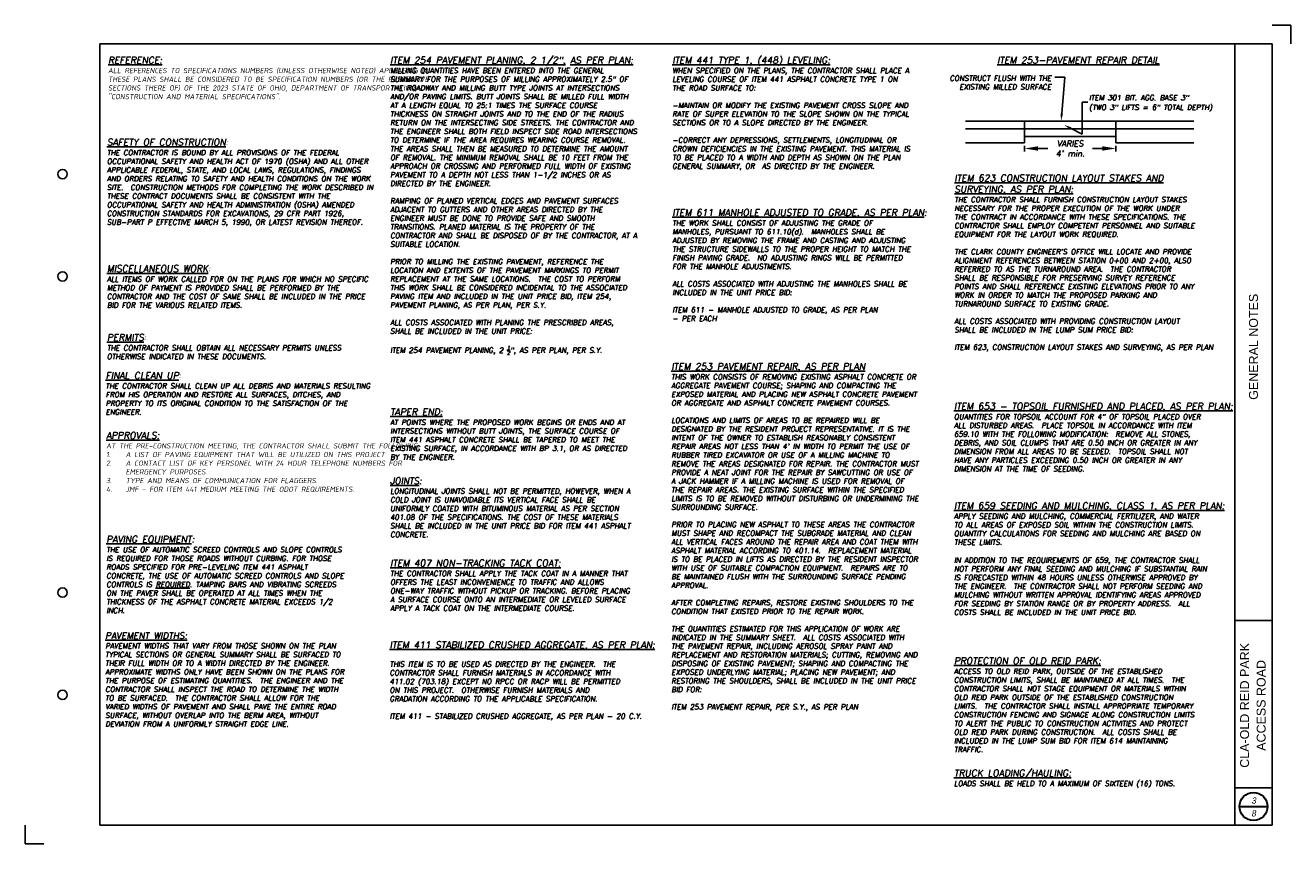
# Paper-space layout 'Gen Notes' of a CAD drawing. Header units: feet. Extents: x 0 to 17, y 0 to 11.
import ezdxf
from ezdxf import colors
from ezdxf.entities.mleader import LeaderData, LeaderLine
from ezdxf.enums import TextEntityAlignment as Align
from ezdxf.math import Vec2, Vec3

# ---------------------------------------------------------------- set-up
doc = ezdxf.new("R2010")
doc.units = ezdxf.units.FT
doc.header["$LTSCALE"] = 20
doc.header["$MEASUREMENT"] = 0
doc.linetypes.add('DGN Style 3', pattern=[1.792565, 1.280403, -0.512161])
doc.layers.add('Level 1', color=7, linetype='Continuous', lineweight=0)
doc.layers.add('Level 1 (Construction)', color=7, linetype='Continuous', lineweight=0, plot=False)
for name, color, linetype in [('SECTION', 1, 'Continuous'), ('TEXT', 1, 'Continuous'), ('TITLEBLOCK', 4, 'Continuous')]:
    doc.layers.add(name, color=color, linetype=linetype)
doc.styles.add('DIM-1', font='romans.shx', dxfattribs={"oblique": 10, "height": 0.2})
doc.styles.add('DIMTEXT', font='dim.shx', dxfattribs={"width": 0.75})
doc.styles.add('ROMANS', font='romans')
doc.styles.get("Standard").update_dxf_attribs({"font": 'simplex.shx'})
doc.styles.add('Style-WORKING', font='WORKING.shx')
doc.styles.add('TITLR-SHT-TXT', font='arial.ttf', dxfattribs={"height": 0.25})
doc.dimstyles.get("Standard").update_dxf_attribs({"dimtxt": 0.18, "dimasz": 0.18, "dimexe": 0.18, "dimexo": 0.0625, "dimgap": 0.09, "dimtad": 0, "dimtih": 1, "dimtoh": 1, "dimdec": 4, "dimzin": 0, "dimdsep": 46, "dimtxsty": 'Standard', "dimcen": 0.09, "dimadec": 0, "dimazin": 0, "dimtfac": 1, "dimtdec": 4, "dimtofl": 0, "dimtmove": 0, "dimatfit": 3, "dimfxl": 1, "dimtolj": 1, "dimtzin": 0, "dimarcsym": 0})

# ---------------------------------------------------------------- blocks, each defined once
blk = doc.blocks.new('*D84')
at = {"layer": 'Defpoints', "color": 0, "transparency": 16777216}
for p in [(13.422, 9.419), (14.648, 9.419), (14.648, 9.342)]:
    blk.add_point(p, dxfattribs=at)
at = {"layer": 'TEXT', "color": 0, "lineweight": -2, "transparency": 16777216}
for p, q in [((13.422, 9.379), (13.422, 9.302)), ((14.648, 9.379), (14.648, 9.302)), ((13.602, 9.342), (13.736, 9.342)), ((14.468, 9.342), (14.334, 9.342))]:
    blk.add_line(p, q, dxfattribs=at)
at = {"layer": 'TEXT', "color": 0, "transparency": 16777216}
for points in [[(13.602, 9.372), (13.602, 9.312), (13.422, 9.342)], [(14.468, 9.372), (14.468, 9.312), (14.648, 9.342)]]:
    blk.add_solid(points, dxfattribs=at)
at = {"layer": 'TEXT', "color": 0, "transparency": 16777216, "insert": (14.035, 9.342), "char_height": 0.2, "attachment_point": 5, "style": 'DIM-1'}
blk.add_mtext("\\A1;{\\H0.4x;VARIES\\P4' min.}", dxfattribs=at)

psp = doc.layouts.new('Gen Notes')

# ---------------------------------------------------------------- linework, layer by layer
at = {"layer": 'Level 1', "color": 2, "linetype": 'Continuous', "lineweight": -3}
for p, q in [((0.99977, 10.74746), (16.74613, 10.74746)), ((0.99977, 0.24994), (0.99977, 10.74746)), ((16.24624, 0.24994), (16.24624, 10.74746)), ((16.74613, 10.74746), (16.74613, 0.24994)), ((16.24624, 2.99931), (16.74613, 2.99931)), ((16.24624, 0.74983), (16.74613, 0.74983)), ((16.74613, 0.24994), (0.99977, 0.24994))]:
    psp.add_line(p, q, dxfattribs=at)
at = {"layer": 'Level 1', "color": 2, "linetype": 'Continuous', "lineweight": 30}
psp.add_line((16.30873, 0.49988), (16.68364, 0.49988), dxfattribs=at)
at = {"layer": 'Level 1', "color": 2, "linetype": 'Continuous', "lineweight": -3}
for centre in [(0.49988, 8.99792), (0.49988, 7.62324), (0.49988, 3.37422), (0.49988, 1.99954)]:
    psp.add_circle(centre, 0.06249, dxfattribs=at)
at = {"layer": 'Level 1', "color": 2, "linetype": 'Continuous', "lineweight": 30}
psp.add_circle((16.49618, 0.49987), 0.18746, dxfattribs=at)
at = {"layer": 'Level 1 (Construction)', "color": 2, "linetype": 'DGN Style 3', "lineweight": -3}
for p, q in [((16.99607, 10.99746), (16.74607, 10.99746)), ((16.99607, 10.74746), (16.99607, 10.99746)), ((0, 0.25), (0, 0)), ((0, 0), (0.25, 0))]:
    psp.add_line(p, q, dxfattribs=at)
at = {"layer": 'SECTION', "color": 150}
for p, q in [((12.63003, 9.71079), (13.42235, 9.71079)), ((14.64754, 9.71079), (15.69298, 9.71079)), ((12.63003, 9.60699), (13.42235, 9.60699)), ((14.64754, 9.60699), (15.69298, 9.60699)), ((12.63003, 9.41931), (13.42235, 9.41931)), ((14.64754, 9.41931), (15.69298, 9.41931))]:
    psp.add_line(p, q, dxfattribs=at)
at = {"layer": 'SECTION', "color": 2}
for p, q in [((13.42235, 9.71079), (14.64754, 9.71079)), ((13.42235, 9.41931), (13.42235, 9.71079)), ((14.64754, 9.41931), (14.64754, 9.71079)), ((14.64754, 9.60699), (13.42235, 9.60699)), ((14.64754, 9.50319), (13.42235, 9.50319))]:
    psp.add_line(p, q, dxfattribs=at)
at = {"layer": 'SECTION'}
psp.add_line((14.64754, 9.71079), (15.69298, 9.71079), dxfattribs=at)

# ---------------------------------------------------------------- texts
at = {"layer": 'TEXT'}
for s, insert, char_height, width, attachment_point, style in [('{\\Fromand|c0;\\H1.02857x;\\Q10;\\W1;\\LREFERENCE:\\Fdim|c0;\\l \\P\\H0.77778x;ALL REFERENCES TO SPECIFICATIONS NUMBERS (UNLESS OTHERWISE NOTED) APPEARING IN THESE PLANS SHALL BE CONSIDERED TO BE SPECIFICATION NUMBERS (OR THE RESPECTIVE SECTIONS THERE OF) OF THE 2023 STATE OF OHIO, DEPARTMENT OF TRANSPORTATION, "CONSTRUCTION AND MATERIAL SPECIFICATIONS".}', (1.11074, 10.57398), 0.0875, 3.6, 1, 'DIMTEXT'), ('\\A1;\\pxt7;{\\Fromand|c0;\\H1.02857x;\\Q10;\\W1;\\LITEM 254 PAVEMENT PLANING, 2 1/2\\H1x;", AS PER PLAN:\\Fromans|c0;\\l \\P\\ptz;\\H0.77778x;MILLING QUANTITIES HAVE BEEN ENTERED INTO THE GENERAL SUMMARY FOR THE PURPOSES OF MILLING APPROXIMATELY 2.5" OF THE ROADWAY AND MILLING BUTT TYPE JOINTS AT INTERSECTIONS AND/OR PAVING LIMITS. BUTT JOINTS SHALL BE MILLED FULL WIDTH AT A LENGTH EQUAL TO 25:1 TIMES THE SURFACE COURSE THICKNESS ON STRAIGHT JOINTS AND TO THE END OF THE RADIUS RETURN ON THE INTERSECTING SIDE STREETS. THE CONTRACTOR AND THE ENGINEER SHALL BOTH FIELD INSPECT SIDE ROAD INTERSECTIONS TO DETERMINE IF THE AREA REQUIRES WEARING COURSE REMOVAL. THE AREAS SHALL THEN BE MEASURED TO DETERMINE THE AMOUNT OF REMOVAL. THE MINIMUM REMOVAL SHALL BE 10 FEET FROM THE APPROACH OR CROSSING AND PERFORMED FULL WIDTH OF EXISTING PAVEMENT TO A DEPTH NOT LESS THAN 1-1/2 INCHES OR AS DIRECTED BY THE ENGINEER.\\P\\PRAMPING OF PLANED VERTICAL EDGES AND PAVEMENT SURFACES ADJACENT TO GUTTERS AND OTHER AREAS DIRECTED BY THE ENGINEER MUST BE DONE TO PROVIDE SAFE AND SMOOTH TRANSITIONS. PLANED MATERIAL IS THE PROPERTY OF THE CONTRACTOR AND SHALL BE DISPOSED OF BY THE CONTRACTOR, AT A SUITABLE LOCATION.\\P\\PPRIOR TO MILLING THE EXISTING PAVEMENT, REFERENCE THE LOCATION AND EXTENTS OF THE PAVEMENT MARKINGS TO PERMIT REPLACEMENT AT THE SAME LOCATIONS.  THE COST TO PERFORM THIS WORK SHALL BE CONSIDERED INCIDENTAL TO THE ASSOCIATED PAVING ITEM AND INCLUDED IN THE UNIT PRICE BID, ITEM 254, PAVEMENT PLANING, AS PER PLAN, PER S.Y.\\P\\PALL COSTS ASSOCIATED WITH PLANING THE PRESCRIBED AREAS, SHALL BE INCLUDED IN THE UNIT PRICE:\\P\\PITEM 254 PAVEMENT PLANING, 2 \\H0.7x;\\S1/2;\\H1.42857x;", AS PER PLAN, PER S.Y.}', (4.89992, 10.57398), 0.0875, 3.6, 1, 'DIMTEXT'), ('{\\Fromand|c0;\\H1.02857x;\\Q10;\\W1;\\LITEM 441 TYPE 1, (448) LEVELING:\\Fromans|c0;\\l \\H0.97222x;   \\W0.75;\\P\\H0.8x;\\W1;WHEN SPECIFIED ON THE PLANS, THE CONTRACTOR SHALL PLACE A LEVELING COURSE OF ITEM 441 ASPHALT CONCRETE TYPE 1 ON THE ROAD SURFACE TO:\\P\\P-MAINTAIN OR MODIFY THE EXISTING PAVEMENT CROSS SLOPE AND RATE OF SUPER ELEVATION TO THE SLOPE SHOWN ON THE TYPICAL SECTIONS OR TO A SLOPE DIRECTED BY THE ENGINEER. \\P\\P-CORRECT ANY DEPRESSIONS, SETTLEMENTS, LONGITUDINAL OR CROWN DEFICIENCIES IN THE EXISTING PAVEMENT. THIS MATERIAL IS TO BE PLACED TO A WIDTH AND DEPTH AS SHOWN ON THE PLAN GENERAL SUMMARY, OR  AS DIRECTED BY THE ENGINEER.}', (8.6891, 10.57398), 0.0875, 3.5, 1, 'DIMTEXT'), ('{\\Q10;CONSTRUCT FLUSH WITH THE EXISTING MILLED SURFACE}', (13.7793, 10.32121), 0.07, 1.5577125, 3, 'ROMANS'), ('{\\Fromand|c0;\\H1.02857x;\\Q10;\\W1;\\LSAFETY OF CONSTRUCTION\\Fdim|c0;\\l: \\H0.97222x; \\P\\Fromans|c0;\\H0.8x;THE CONTRACTOR IS BOUND BY ALL PROVISIONS OF THE FEDERAL OCCUPATIONAL SAFETY AND HEALTH ACT OF 1970 (OSHA) AND ALL OTHER APPLICABLE FEDERAL, STATE, AND LOCAL LAWS, REGULATIONS, FINDINGS AND ORDERS RELATING TO SAFETY AND HEALTH CONDITIONS ON THE WORK SITE.  CONSTRUCTION METHODS FOR COMPLETING THE WORK DESCRIBED IN THESE CONTRACT DOCUMENTS SHALL BE CONSISTENT WITH THE OCCUPATIONAL SAFETY AND HEALTH ADMINISTRATION (OSHA) AMENDED CONSTRUCTION STANDARDS FOR EXCAVATIONS, 29 CFR PART 1926, SUB-PART P EFFECTIVE MARCH 5, 1990, OR LATEST REVISION THEREOF.}', (1.09575, 9.47125), 0.0875, 3.5, 1, 'DIMTEXT'), ("{\\Fromand|c0;\\H1.02857x;\\Q10;\\W1;\\LITEM 623 CONSTRUCTION LAYOUT STAKES AND SURVEYING, AS PER PLAN:\\P\\Fromans|c0;\\H0.77778x;\\lTHE CONTRACTOR SHALL FURNISH CONSTRUCTION LAYOUT STAKES NECESSARY FOR THE PROPER EXECUTION OF THE WORK UNDER THE CONTRACT IN ACCORDANCE WITH THESE SPECIFICATIONS. THE CONTRACTOR SHALL EMPLOY COMPETENT PERSONNEL AND SUITABLE EQUIPMENT FOR THE LAYOUT WORK REQUIRED.\\P\\P\\H1.00001x;THE CLARK COUNTY ENGINEER'S OFFICE WILL LOCATE AND PROVIDE ALIGNMENT REFERENCES BETWEEN STATION 0+00 AND 2+00, ALSO REFERRED TO AS THE TURNAROUND AREA.  THE CONTRACTOR SHALL BE RESPONSIBLE FOR PRESERVING SURVEY REFERENCE POINTS AND SHALL REFERENCE EXISTING ELEVATIONS PRIOR TO ANY WORK IN ORDER TO MATCH THE PROPOSED PARKING AND TURNAROUND SURFACE TO EXISTING GRADE.\\P\\PALL COSTS ASSOCIATED WITH PROVIDING CONSTRUCTION LAYOUT SHALL BE INCLUDED IN THE LUMP SUM PRICE BID:\\P\\PITEM 623, CONSTRUCTION LAYOUT STAKES AND SURVEYING, AS PER PLAN}", (12.47828, 8.99012), 0.0875, 3.5, 1, 'DIMTEXT'), ('{\\Fromand|c0;\\H1.02857x;\\Q10;\\W1;\\LITEM 611 MANHOLE ADJUSTED TO GRADE, AS PER PLAN\\l: \\Fromans|c0;\\H0.97222x; \\P\\H0.8x;THE WORK SHALL CONSIST OF ADJUSTING THE GRADE OF MANHOLES, PURSUANT TO 611.10(d).  MANHOLES SHALL BE ADJUSTED BY REMOVING THE FRAME AND CASTING AND ADJUSTING THE STRUCTURE SIDEWALLS TO THE PROPER HEIGHT TO MATCH THE FINISH PAVING GRADE.  NO ADJUSTING RINGS WILL BE PERMITTED FOR THE MANHOLE ADJUSTMENTS.  \\P\\PALL COSTS ASSOCIATED WITH ADJUSTING THE MANHOLES SHALL BE INCLUDED IN THE UNIT PRICE BID:\\P\\PITEM 611 - MANHOLE ADJUSTED TO GRADE, AS PER PLAN\\P- PER EACH}', (8.6891, 8.52549), 0.0875, 3.5, 1, 'DIMTEXT'), ('{\\Fromand|c0;\\H1.02857x;\\Q10;\\W1;\\LMISCELLANEOUS WORK\\Fdim|c0;\\l:\\H0.97222x;  \\P\\Fromans|c0;\\H0.8x;ALL ITEMS OF WORK CALLED FOR ON THE PLANS FOR WHICH NO SPECIFIC METHOD OF PAYMENT IS PROVIDED SHALL BE PERFORMED BY THE CONTRACTOR AND THE COST OF SAME SHALL BE INCLUDED IN THE PRICE BID FOR THE VARIOUS RELATED ITEMS.}', (1.09571, 7.77211), 0.0875, 3.5, 1, 'DIMTEXT'), ('{\\Fromand|c0;\\H1.02857x;\\Q10;\\W1;\\LPERMITS\\Fdim|c0;\\l:\\H0.97222x;   \\P\\Fromans|c0;\\H0.8x;THE CONTRACTOR SHALL OBTAIN ALL NECESSARY PERMITS UNLESS OTHERWISE INDICATED IN THESE DOCUMENTS.}', (1.09571, 6.84834), 0.0875, 3.5, 1, 'DIMTEXT'), ("{\\Fromand|c0;\\H1.28571x;\\Q10;\\W1;\\LITEM 253 PAVEMENT REPAIR, AS PER PLAN\\P\\Fromans|c0;\\H0.77778x;\\lTHIS WORK CONSISTS OF REMOVING EXISTING ASPHALT CONCRETE OR AGGREGATE PAVEMENT COURSE; SHAPING AND COMPACTING THE EXPOSED MATERIAL AND PLACING NEW ASPHALT CONCRETE PAVEMENT OR AGGREGATE AND ASPHALT CONCRETE PAVEMENT COURSES.\\P\\PLOCATIONS AND LIMITS OF AREAS TO BE REPAIRED WILL BE DESIGNATED BY THE RESIDENT PROJECT REPRESENTATIVE. IT IS THE INTENT OF THE OWNER TO ESTABLISH REASONABLY CONSISTENT REPAIR AREAS NOT LESS THAN 4' IN WIDTH TO PERMIT THE USE OF RUBBER TIRED EXCAVATOR OR USE OF A MILLING MACHINE TO REMOVE THE AREAS DESIGNATED FOR REPAIR. THE CONTRACTOR MUST PROVIDE A NEAT JOINT FOR THE REPAIR BY SAWCUTTING OR USE OF A JACK HAMMER IF A MILLING MACHINE IS USED FOR REMOVAL OF THE REPAIR AREAS. THE EXISTING SURFACE WITHIN THE SPECIFIED LIMITS IS TO BE REMOVED WITHOUT DISTURBING OR UNDERMINING THE SURROUNDING SURFACE.  \\P\\PPRIOR TO PLACING NEW ASPHALT TO THESE AREAS THE CONTRACTOR MUST SHAPE AND RECOMPACT THE SUBGRADE MATERIAL AND CLEAN ALL VERTICAL FACES AROUND THE REPAIR AREA AND COAT THEM WITH ASPHALT MATERIAL ACCORDING TO 401.14.  REPLACEMENT MATERIAL IS TO BE PLACED IN LIFTS AS DIRECTED BY THE RESIDENT INSPECTOR WITH USE OF SUITABLE COMPACTION EQUIPMENT.  REPAIRS ARE TO BE MAINTAINED FLUSH WITH THE SURROUNDING SURFACE PENDING APPROVAL.  \\P\\PAFTER COMPLETING REPAIRS, RESTORE EXISTING SHOULDERS TO THE CONDITION THAT EXISTED PRIOR TO THE REPAIR WORK.  \\P\\PTHE QUANTITIES ESTIMATED FOR THIS APPLICATION OF WORK ARE INDICATED IN THE SUMMARY SHEET.  ALL COSTS ASSOCIATED WITH THE PAVEMENT REPAIR, INCLUDING AEROSOL SPRAY PAINT AND REPLACEMENT AND RESTORATION MATERIALS; CUTTING, REMOVING AND DISPOSING OF EXISTING PAVEMENT; SHAPING AND COMPACTING THE EXPOSED UNDERLYING MATERIAL; PLACING NEW PAVEMENT; AND RESTORING THE SHOULDERS, SHALL BE INCLUDED IN THE UNIT PRICE BID FOR:\\P\\PITEM 253 PAVEMENT REPAIR, PER S.Y., AS PER PLAN}", (8.67528, 6.45767), 0.07, 3.6, 1, 'DIMTEXT'), ('{\\Fromand|c0;\\H1.02857x;\\Q10;\\W1;\\LFINAL CLEAN UP\\Fdim|c0;\\l:\\H0.97222x;   \\P\\Fromans|c0;\\H0.8x;THE CONTRACTOR SHALL CLEAN UP ALL DEBRIS AND MATERIALS RESULTING FROM HIS OPERATION AND RESTORE ALL SURFACES, DITCHES, AND PROPERTY TO ITS ORIGINAL CONDITION TO THE SATISFACTION OF THE ENGINEER.}', (1.07771, 6.3362), 0.0875, 3.5, 1, 'DIMTEXT'), ('{\\Fromand|c0;\\H1.02857x;\\Q10;\\W1;\\LTAPER END:\\Fromans|c0;\\l \\H0.97222x;\\P\\H0.8x;AT POINTS WHERE THE PROPOSED WORK BEGINS OR ENDS AND AT INTERSECTIONS WITHOUT BUTT JOINTS, THE SURFACE COURSE OF ITEM 441 ASPHALT CONCRETE SHALL BE TAPERED TO MEET THE EXISTING SURFACE, IN ACCORDANCE WITH BP 3.1, OR AS DIRECTED BY THE ENGINEER.}', (4.89992, 5.84727), 0.0875, 3.5, 1, 'DIMTEXT'), ('{\\Fromand|c0;\\H1.2x;\\Q10;\\W1;\\LITEM 653 - TOPSOIL FURNISHED AND PLACED, AS PER PLAN:\\P\\Fromans|c0;\\H0.77778x;\\lQUANTITIES FOR TOPSOIL ACCOUNT FOR 4" OF TOPSOIL PLACED OVER ALL DISTURBED AREAS.  PLACE TOPSOIL IN ACCORDANCE WITH ITEM 659.10 WITH THE FOLLOWING MODIFICATION:  REMOVE ALL STONES, DEBRIS, AND SOIL CLUMPS THAT ARE 0.50 INCH OR GREATER IN ANY DIMENSION FROM ALL AREAS TO BE SEEDED.  TOPSOIL SHALL NOT HAVE ANY PARTICLES EXCEEDING 0.50 INCH OR GREATER IN ANY DIMENSION AT THE TIME OF SEEDING. }', (12.47333, 5.92255), 0.075, 3.7, 1, 'DIMTEXT'), ('{\\Fromand|c0;\\H1.02857x;\\Q10;\\W1;\\LAPPROVALS:\\Fdim|c0;\\l \\H0.97222x;\\P\\H0.8x;AT THE PRE-CONSTRUCTION MEETING, THE CONTRACTOR SHALL SUBMIT THE FOLLOWING:\\P\\pxi-3,l3,t3;1.^IA LIST OF PAVING EQUIPMENT THAT WILL BE UTILIZED ON THIS PROJECT\\P2.^IA CONTACT LIST OF KEY PERSONEL WITH 24 HOUR TELEPHONE NUMBERS FOR EMERGENCY PURPOSES.\\P3.^ITYPE AND MEANS OF COMMUNICATION FOR FLAGGERS.\\P4.^IJMF - FOR ITEM 441 MEDIUM MEETING THE ODOT REQUIREMENTS.}', (1.08553, 5.53136), 0.0875, 3.5, 1, 'DIMTEXT'), ('{\\Fromand|c0;\\Q10;\\W1;\\LJOINTS\\l: \\Fromans|c0;  \\P\\H0.8x;LONGITUDINAL JOINTS SHALL NOT BE PERMITTED, HOWEVER, WHEN A COLD JOINT IS UNAVOIDABLE ITS VERTICAL FACE SHALL BE UNIFORMLY COATED WITH BITUMINOUS MATERIAL AS PER SECTION 401.08 OF THE SPECIFICATIONS. THE COST OF THESE MATERIALS SHALL BE INCLUDED IN THE UNIT PRICE BID FOR ITEM 441 ASPHALT CONCRETE.}', (4.89992, 4.91892), 0.0875, 3.5, 1, 'DIMTEXT'), ('{\\Fromand|c0;\\H1.2x;\\Q10;\\W1;\\LITEM 659 SEEDING AND MULCHING, CLASS 1, AS PER PLAN:\\Fromans|c0;\\l\\P\\H0.77778x;APPLY SEEDING AND MULCHING, COMMERCIAL FERTILIZER, AND WATER TO ALL AREAS OF EXPOSED SOIL WITHIN THE CONSTRUCTION LIMITS.  QUANTITY CALCULATIONS FOR SEEDING AND MULCHING ARE BASED ON THESE LIMITS.\\Fdim|c0;\\H1.07143x;\\Q0;\\W0.75;\\P\\P\\Fromans|c0;\\H0.93333x;\\Q10;\\W1;IN ADDITION TO THE REQUIREMENTS OF 659, THE CONTRACTOR SHALL NOT PERFORM ANY FINAL SEEDING AND MULCHING IF SUBSTANTIAL RAIN IS FORECASTED WITHIN 48 HOURS UNLESS OTHERWISE APPROVED BY THE ENGINEER.  THE CONTRACTOR SHALL NOT PERFORM SEEDING AND MULCHING WITHOUT WRITTEN APPROVAL IDENTIFYING AREAS APPROVED FOR SEEDING BY STATION RANGE OR BY PROPERTY ADDRESS.  ALL COSTS SHALL BE INCLUDED IN THE UNIT PRICE BID.\\P\\P} ', (12.47333, 4.58661), 0.075, 3.7, 1, 'DIMTEXT'), ('{\\Fromand|c0;\\H1.02857x;\\Q10;\\W1;\\LPAVING EQUIPMENT\\l: \\Fromans|c0;\\H0.97222x; \\P\\H0.8x;THE USE OF AUTOMATIC SCREED CONTROLS AND SLOPE CONTROLS IS REQUIRED FOR THOSE ROADS WITHOUT CURBING. FOR THOSE ROADS SPECIFIED FOR PRE-LEVELING ITEM 441 ASPHALT CONCRETE, THE USE OF AUTOMATIC SCREED CONTROLS AND SLOPE CONTROLS IS \\LREQUIRED\\l. TAMPING BARS AND VIBRATING SCREEDS ON THE PAVER SHALL BE OPERATED AT ALL TIMES WHEN THE THICKNESS OF THE ASPHALT CONCRETE MATERIAL EXCEEDS 1/2 INCH.  }', (1.08757, 4.13597), 0.0875, 3.5, 1, 'DIMTEXT'), ('{\\Fromand|c0;\\H1.02857x;\\Q10;\\W1;\\LITEM 407 NON-TRACKING TACK COAT:\\Fromans|c0;\\H0.97222x;\\l \\P\\H0.8x;THE CONTRACTOR SHALL APPLY THE TACK COAT IN A MANNER THAT OFFERS THE LEAST INCONVENIENCE TO TRAFFIC AND ALLOWS ONE-WAY TRAFFIC WITHOUT PICKUP OR TRACKING. BEFORE PLACING A SURFACE COURSE ONTO AN INTERMEDIATE OR LEVELED SURFACE APPLY A TACK COAT ON THE INTERMEDIATE COURSE.}', (4.89992, 3.81661), 0.0875, 3.5, 1, 'DIMTEXT'), ('{\\Fromand|c0;\\Q10;\\W1;\\LPAVEMENT WIDTHS:\\Fromans|c0;\\l  \\P\\H0.8x;PAVEMENT WIDTHS THAT VARY FROM THOSE SHOWN ON THE PLAN TYPICAL SECTIONS OR GENERAL SUMMARY SHALL BE SURFACED TO THEIR FULL WIDTH OR TO A WIDTH DIRECTED BY THE ENGINEER.  APPROXIMATE WIDTHS ONLY HAVE BEEN SHOWN ON THE PLANS FOR THE PURPOSE OF ESTIMATING QUANTITIES.  THE ENGINEER AND THE CONTRACTOR SHALL INSPECT THE ROAD TO DETERMINE THE WIDTH TO BE SURFACED.  THE CONTRACTOR SHALL ALLOW FOR THE VARIED WIDTHS OF PAVEMENT AND SHALL PAVE THE ENTIRE ROAD SURFACE, WITHOUT OVERLAP INTO THE BERM AREA, WITHOUT DEVIATION FROM A UNIFORMLY STRAIGHT EDGE LINE.}', (1.07318, 2.839), 0.0875, 3.5, 1, 'DIMTEXT'), ('{\\Fromand|c0;\\H1.02857x;\\Q10;\\W1;\\LITEM 411 STABILIZED CRUSHED AGGREGATE, AS PER PLAN:\\Fdim|c0;\\H0.97222x; \\P\\Fromans|c0;\\H0.8x;\\l\\PTHIS ITEM IS TO BE USED AS DIRECTED BY THE ENGINEER.  THE CONTRACTOR SHALL FURNISH MATERIALS IN ACCORDANCE WITH 411.02 (703.18) EXCEPT NO RPCC OR RACP WILL BE PERMITTED ON THIS PROJECT.  OTHERWISE FURNISH MATERIALS AND GRADATION ACCORDING TO THE APPLICABLE SPECIFICATION. \\P\\PITEM 411 - STABILIZED CRUSHED AGGREGATE, AS PER PLAN - 20 C.Y.}', (4.89308, 2.71558), 0.0875, 3.5, 1, 'DIMTEXT'), ('{\\Fromand|c0;\\H1.2x;\\Q10;\\W1;\\LPROTECTION OF OLD REID PARK:\\Fromans|c0;\\l\\P\\H0.77778x;ACCESS TO OLD REID PARK, OUTSIDE OF THE ESTABLISHED CONSTRUCTION LIMITS, SHALL BE MAINTAINED AT ALL TIMES.  THE CONTRACTOR SHALL NOT STAGE EQUIPMENT OR MATERIALS WITHIN OLD REID PARK OUTSIDE OF THE ESTABLISHED CONSTRUCTION LIMITS.  THE CONTRACTOR SHALL INSTALL APPROPRIATE TEMPORARY CONSTRUCTION FENCING AND SIGNAGE ALONG CONSTRUCTION LIMITS TO ALERT THE PUBLIC TO CONSTRUCTION ACTIVITIES AND PROTECT OLD REID PARK DURING CONSTRUCTION.  ALL COSTS SHALL BE INCLUDED IN THE LUMP SUM BID FOR ITEM 614 MAINTAINING TRAFFIC.}', (12.47333, 2.50178), 0.075, 3.545933, 1, 'DIMTEXT'), ('{\\Fromand|c0;\\H1.2x;\\Q10;\\W1;\\LTRUCK LOADING/HAULING:\\Fromans|c0;\\l\\P\\H0.77778x;LOADS SHALL BE HELD TO A MAXIMUM OF SIXTEEN (16) TONS.}', (12.47333, 0.99454), 0.075, 3.545933, 1, 'DIMTEXT')]:
    psp.add_mtext(s, dxfattribs=dict(at, insert=insert, char_height=char_height, width=width, attachment_point=attachment_point, style=style))
at = {"layer": 'TEXT', "insert": (14.14252, 10.57398), "char_height": 0.09, "width": 4.288, "attachment_point": 2}
psp.add_mtext('{\\Fromand|c0;\\Q10;\\LITEM 253-PAVEMENT REPAIR DETAIL}', dxfattribs=at)
at = {"layer": 'TEXT', "insert": (14.28822, 10.06008), "char_height": 0.07, "width": 2.0594174, "attachment_point": 1, "line_spacing_factor": 1.114286, "style": 'ROMANS'}
psp.add_mtext('{\\Q10;ITEM 301 BIT. AGG. BASE 3"\\P(TWO 3" LIFTS = 6" TOTAL DEPTH)}', dxfattribs=at)
at = {"layer": 'TITLEBLOCK', "linetype": 'Continuous', "lineweight": 13, "style": 'Style-WORKING', "oblique": 10}
for s, p in [('3', (16.50101, 0.53817)), ('8', (16.49805, 0.36629))]:
    psp.add_text(s, height=0.08348, dxfattribs=at).set_placement(p, align=Align.CENTER)
at = {"layer": 'TITLEBLOCK', "insert": (16.43619, 6.67718), "char_height": 0.12, "width": 1.4323924, "attachment_point": 2, "rotation": 90, "style": 'TITLR-SHT-TXT'}
psp.add_mtext('GENERAL NOTES', dxfattribs=at)
at = {"layer": 'TITLEBLOCK', "insert": (16.31697, 1.85847), "char_height": 0.12, "width": 2.5194991, "attachment_point": 2, "rotation": 90.000036, "line_spacing_factor": 1.108999, "style": 'TITLR-SHT-TXT'}
psp.add_mtext('CLA-OLD REID PARK\\PACCESS ROAD', dxfattribs=at)

# ---------------------------------------------------------------- dimensions: what is measured, and where the dimension line sits
at = {"layer": 'TEXT'}
dim = psp.add_linear_dim(base=(14.64754, 9.34232), p1=(13.42235, 9.41931), p2=(14.64754, 9.41931), text="{\\H0.4x;VARIES\\P4' min.}", dimstyle='Standard', override={"dimexe": 0.04, "dimexo": 0.04, "dimtxsty": 'DIM-1'}, dxfattribs=at)
dim.commit()
dim.dimension.update_dxf_attribs({"geometry": '*D84', "text_midpoint": (14.03495, 9.34232)})

# ---------------------------------------------------------------- leaders
ml = psp.add_multileader_mtext('Standard', dxfattribs=at)
ml.set_content('', color=256, style='DIM-1')
ml.set_leader_properties()
ml.build(insert=Vec2(0, 0))
ml.multileader.update_dxf_attribs({"text_right_attachment_type": 6, "dogleg_length": 0.08, "arrow_head_size": 0.1})
ctx = ml.context
ctx.base_point, ctx.char_height, ctx.arrow_head_size, ctx.landing_gap_size, ctx.plane_origin = Vec3(13.77863, 10.38266), 0.16, 0.1, 0.05, Vec3(13.71799, 9.71014)
ctx.right_attachment, ctx.text_align_type = 6, 2
notes = []
notes.append((ctx, [(1, (1, 1, 0), (13.96139, 10.30266), (-1, 0), 0.08276, [(0, [(13.91273, 9.71079)], 0, [])])]))
ctx.mtext.insert, ctx.mtext.alignment, ctx.mtext.flow_direction = Vec3(13.82863, 10.46266), 3, 5
ml = psp.add_multileader_mtext('Standard', dxfattribs=at)
ml.set_content('', color=256, style='DIM-1')
ml.set_leader_properties()
ml.build(insert=Vec2(0, 0))
ml.multileader.update_dxf_attribs({"text_right_attachment_type": 6, "dogleg_length": 0.08, "arrow_head_size": 0.1})
ctx = ml.context
ctx.base_point, ctx.char_height, ctx.arrow_head_size, ctx.landing_gap_size, ctx.plane_origin = Vec3(14.27359, 9.96253), 0.16, 0.1, 0.05, Vec3(13.95118, 9.59787)
ctx.right_attachment, ctx.text_align_type = 6, 2
notes.append((ctx, [(0, (1, 1, 0), (14.19359, 9.96253), (1, 0), 0.08, [(1, [(13.95118, 9.66056), (14.19359, 9.53311)], 0, [])])]))
ctx.mtext.insert, ctx.mtext.alignment, ctx.mtext.flow_direction = Vec3(14.32359, 10.04253), 3, 5
for ctx, leaders in notes:
    for number, flags, end, landing, length, lines in leaders:
        leader = LeaderData()
        leader.index, (leader.has_last_leader_line, leader.has_dogleg_vector, leader.attachment_direction) = number, flags
        leader.last_leader_point, leader.dogleg_vector, leader.dogleg_length = Vec3(end), Vec3(landing), length
        for number, points, colour, breaks in lines:
            line = LeaderLine()
            line.index, line.vertices, line.color, line.breaks = number, Vec3.list(points), colors.encode_raw_color(colour), breaks
            leader.lines.append(line)
        ctx.leaders.append(leader)

doc.saveas('drawing.dxf')
